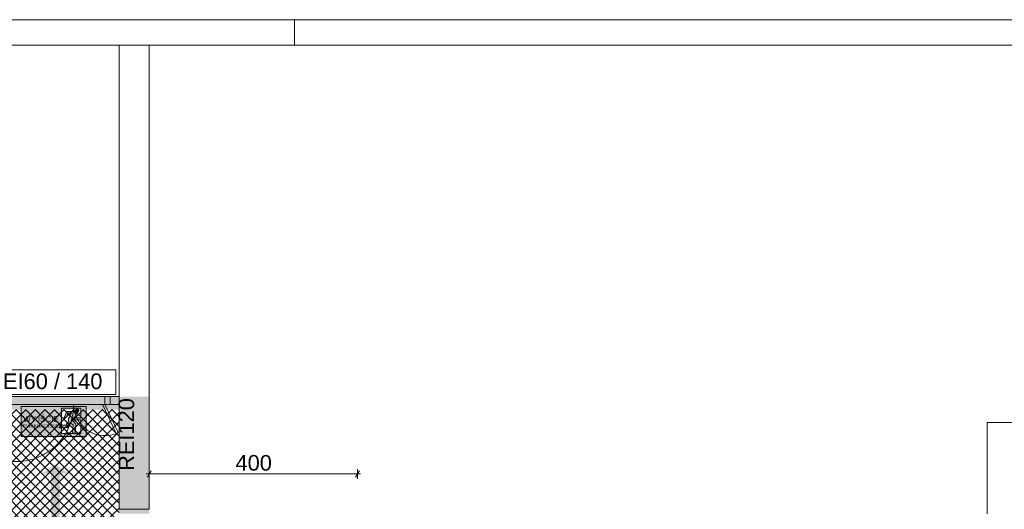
# Paper-space layout 'AP-01 STREFY POŻAROWE I EWAKUACJA - PIĘTRO -1' of a CAD drawing. Header units: millimetres. Extents: x 0 to 594, y -4 to 450.
# Tile 8 of 15: x 181 to 370, y 356 to 450. Entities that reach past the tile are written whole.
import ezdxf
from ezdxf.xclip import XClip

# ---------------------------------------------------------------- set-up
doc = ezdxf.new("R2010")
doc.units = ezdxf.units.MM
doc.header["$MEASUREMENT"] = 0
doc.header["$XCLIPFRAME"] = 0
for name, color, linetype, lineweight in [('A_Arkusz_Nr_pióra__1', 7, 'Continuous', 20), ('A_ewakuacja_Nr_pióra__4', 94, 'Continuous', 18), ('A_podkład_Nr_pióra__2', 8, 'Continuous', 13), ('A_ppoż proj_Nr_pióra__1', 7, 'Continuous', 20), ('A_ppoż proj_Nr_pióra__3', 30, 'Continuous', 13), ('A_wymiary_Nr_pióra__3', 30, 'Continuous', 13)]:
    doc.layers.add(name, color=color, linetype=linetype, lineweight=lineweight)
for name, color, linetype, lineweight, true_color in [('A_Arkusz_Nr_pióra__237', 7, 'Continuous', 5, 0x343434), ('A_ewakuacja_Nr_pióra__104', 7, 'Continuous', 5, 0x006532), ('A_ewakuacja_Nr_pióra__141', 7, 'Continuous', 5, 0xf2f7f7), ('A_ppoż proj_Nr_pióra__104', 7, 'Continuous', 5, 0x006532), ('A_ppoż proj_Nr_pióra__43', 7, 'Continuous', 5, 0x989865)]:
    doc.layers.add(name, color=color, linetype=linetype, lineweight=lineweight, true_color=true_color)
doc.layers.add('A_podrys', color=7, linetype='Continuous')
doc.styles.add('STYL_AUTOMATYCZNY_1', font='arial.ttf')
doc.styles.add('STYL_AUTOMATYCZNY_4', font='arial.ttf')

# ---------------------------------------------------------------- blocks, each defined once
blk = doc.blocks.new('Rysunek_1_1', base_point=(-1570.58, -182.96))
at = {"layer": 'A_ewakuacja_Nr_pióra__104', "linetype": 'Continuous', "lineweight": 0, "true_color": 0x004c26}
h = blk.add_hatch(color=118, dxfattribs=at)
h.paths.add_polyline_path([(194, 375.69), (181.5, 375.69), (181.5, 369.94), (194, 369.94)])
h.paths.add_polyline_path([(191.8, 373.13), (192.99, 373.13), (192.99, 370.5), (189.28, 370.5), (189.28, 371.55), (188.84, 371.55), (189.02, 372.21), (189.28, 372.21), (189.28, 375.34), (192.99, 375.34), (192.99, 373.51), (192.11, 373.51), (192.11, 374.31, 0.414214), (191.69, 374.72), (190.27, 374.72), (189.76, 373.57), (190.16, 373.57), (190.54, 374.4), (191.21, 374.4), (190.72, 373.55), (190.62, 373.38, 0.230447), (190.66, 372.88), (190.11, 372.1), (189.11, 372.1), (188.99, 371.63), (190.42, 371.63), (191.01, 372.53), (191.54, 372.08), (191.4, 370.54), (191.89, 370.54), (192.01, 372.3), (191.34, 373.1), (191.8, 373.73)], flags=0)
blk.add_hatch(color=118, dxfattribs=at).paths.add_polyline_path([(192.17, 375.19, 1), (192.39, 374.57, 1)])
at = {"layer": 'A_ppoż proj_Nr_pióra__104', "linetype": 'Continuous', "lineweight": 5, "true_color": 0x006532}
for points in [[(185.48, 362.76), (188.1, 362.76), (190.72, 362.76), (188.1, 364.57)], [(188.95, 292.11), (188.95, 362.76), (187.25, 362.76), (187.25, 292.11)]]:
    blk.add_hatch(color=128, dxfattribs=at).paths.add_polyline_path(points)
at = {"layer": 'A_ppoż proj_Nr_pióra__3', "linetype": 'Continuous', "lineweight": 0, "true_color": 0x3f2000}
for points in [[(175.82, 375.07), (200.32, 375.07), (200.32, 377.59), (175.82, 377.59)], [(206.12, 355.07), (206.12, 377.59), (200.32, 377.59), (200.32, 355.07)]]:
    blk.add_hatch(color=38, dxfattribs=at).paths.add_polyline_path(points)
at = {"layer": 'A_ppoż proj_Nr_pióra__43', "linetype": 'Continuous', "lineweight": 5, "true_color": 0x989865}
h = blk.add_hatch(dxfattribs=at)
h.set_pattern_fill('bloczki_betonowe_0001', color=55, style=0, pattern_type=2)
h.set_pattern_definition([(45, (-1570.5778, -182.9554), (-0.9192388, 0.9192388), []), (135, (-1570.5778, -182.9554), (0.9192388, 0.9192388), [])])
h.paths.add_polyline_path([(175.82, 349.67), (74.82, 349.67), (74.82, 263.87), (140.42, 263.87), (140.42, 259.87), (168.72, 259.87), (168.72, 229.57), (140.42, 229.57), (140.42, 225.07), (74.82, 225.07), (74.82, 139.47), (242.07, 139.47), (242.07, 222.77), (182.32, 222.77), (182.32, 267.37), (202.82, 267.37), (204.47, 267.37), (204.47, 287.57), (202.82, 287.57), (202.82, 349.67), (200.32, 349.67), (200.32, 375.07), (175.82, 375.07)])
at = {"layer": 'A_ewakuacja_Nr_pióra__4', "color": 94, "linetype": 'Continuous', "lineweight": 18, "flags": 128}
for points in [[(194, 369.94), (181.5, 369.94), (181.5, 375.69), (194, 375.69)], [(194, 375.69), (194, 369.94)]]:
    blk.add_lwpolyline(points, dxfattribs=at)
blk.add_lwpolyline([(192.99, 370.5), (192.99, 373.13), (191.8, 373.13), (191.8, 373.73), (191.34, 373.1), (192.01, 372.3), (191.89, 370.54), (191.4, 370.54), (191.54, 372.08), (191.01, 372.53), (190.42, 371.63), (188.99, 371.63), (189.11, 372.1), (190.11, 372.1), (190.66, 372.88, -0.230447), (190.62, 373.38), (190.72, 373.55), (191.21, 374.4), (190.54, 374.4), (190.16, 373.57), (189.76, 373.57), (190.27, 374.72), (191.69, 374.72, -0.414214), (192.11, 374.31), (192.11, 373.51), (192.99, 373.51), (192.99, 375.34), (189.28, 375.34), (189.28, 372.21), (189.02, 372.21), (188.84, 371.55), (189.28, 371.55), (189.28, 370.5)], format="xyb", close=True, dxfattribs=at)
at = {"layer": 'A_ewakuacja_Nr_pióra__4', "color": 94, "linetype": 'Continuous', "lineweight": 18}
blk.add_circle((192.28, 374.88), 0.328, dxfattribs=at)
at = {"layer": 'A_podkład_Nr_pióra__2', "color": 8, "linetype": 'Continuous', "lineweight": 13}
for p, q in [((200.32, 445.1), (200.32, 355.97)), ((206.12, 355.97), (206.12, 445.1)), ((200.32, 377.59), (175.82, 377.59)), ((197.6, 377.59), (197.6, 376.09)), ((198.6, 377.59), (198.6, 376.09)), ((200.32, 376.09), (175.82, 376.09)), ((197.24, 375.93), (197.6, 376.09)), ((197.24, 375.93), (199.77, 370.5)), ((197.6, 376.09), (200.13, 370.67)), ((367.07, 372.57), (367.07, 355.07)), ((367.07, 372.57), (443.77, 372.57)), ((200.32, 355.97), (206.12, 355.97))]:
    blk.add_line(p, q, dxfattribs=at)
for centre, radius, start, end in [((180.6, 376.09), 11, 249.3327, 0), ((197.6, 376.09), 6, 180, 295.0256)]:
    blk.add_arc(centre, radius, start, end, dxfattribs=at)
at = {"layer": 'A_ppoż proj_Nr_pióra__1', "color": 7, "linetype": 'Continuous', "lineweight": 20}
for p, q in [((199.7, 382.72), (175.46, 382.72)), ((199.7, 378), (199.7, 382.72)), ((175.46, 378), (199.7, 378))]:
    blk.add_line(p, q, dxfattribs=at)
at = {"layer": 'A_wymiary_Nr_pióra__3', "color": 30, "linetype": 'Continuous', "lineweight": 13}
for p, q in [((206.48, 363.33), (205.76, 362.08)), ((206.12, 361.77), (206.12, 363.64)), ((245.76, 362.08), (246.48, 363.33)), ((246.12, 361.77), (246.12, 363.64)), ((205.51, 362.71), (206.12, 362.71)), ((206.12, 362.71), (246.12, 362.71)), ((246.12, 362.71), (246.73, 362.71))]:
    blk.add_line(p, q, dxfattribs=at)
at = {"layer": 'A_ewakuacja_Nr_pióra__141', "color": 7, "linetype": 'Continuous', "lineweight": 5, "true_color": 0xf2f7f7, "attachment_point": 5, "style": 'STYL_AUTOMATYCZNY_1'}
for s, insert, char_height in [('\\A1;{\\pqc;\\fArial|b0|i0|c238|p0;\\W1.000000;WYJŚCIE}', (185.32, 373.26), 1.1), ('\\A1;{\\pqc;\\fArial|b0|i0|c238|p0;\\W1.000000;EWAKUACYJNE}', (185.32, 371.93), 0.6454)]:
    blk.add_mtext(s, dxfattribs=dict(at, insert=insert, char_height=char_height))
at = {"layer": 'A_ppoż proj_Nr_pióra__1', "color": 7, "linetype": 'Continuous', "lineweight": 20, "insert": (187.58, 380.5), "char_height": 3, "attachment_point": 5, "style": 'STYL_AUTOMATYCZNY_1'}
blk.add_mtext('\\A1;{\\pqc;\\fArial|b0|i0|c238|p0;\\W1.000000;EI60 / 140}', dxfattribs=at)
at = {"layer": 'A_ppoż proj_Nr_pióra__1', "color": 7, "linetype": 'Continuous', "lineweight": 20, "insert": (201.74, 370.29), "char_height": 3, "attachment_point": 5, "rotation": 90, "style": 'STYL_AUTOMATYCZNY_1'}
blk.add_mtext('\\A1;{\\pqc;\\fArial|b0|i0|c238|p0;\\W1.000000;REI120}', dxfattribs=at)
at = {"layer": 'A_wymiary_Nr_pióra__3', "color": 30, "linetype": 'Continuous', "lineweight": 13, "insert": (222.69, 363.31), "char_height": 3, "width": 6.8645, "attachment_point": 7, "style": 'STYL_AUTOMATYCZNY_4'}
blk.add_mtext('\\A1;{\\pql;\\fArial|b0|i0|c238|p0;\\W1.000000;400}', dxfattribs=at)

psp = doc.layouts.new('AP-01 STREFY POŻAROWE I EWAKUACJA - PIĘTRO -1')

# ---------------------------------------------------------------- linework, layer by layer
at = {"layer": 'A_Arkusz_Nr_pióra__1', "color": 7, "linetype": 'Continuous', "lineweight": 20}
psp.add_line((589.1, 445.1), (29.9, 445.1), dxfattribs=at)
at = {"layer": 'A_Arkusz_Nr_pióra__1', "color": 7, "linetype": 'Continuous', "lineweight": 20, "flags": 128}
psp.add_lwpolyline([(0, 450), (594, 450), (594, 0), (0, 0)], close=True, dxfattribs=at)
at = {"layer": 'A_Arkusz_Nr_pióra__237', "color": 250, "linetype": 'Continuous', "lineweight": 5, "true_color": 0x343434}
psp.add_line((234, 445.1), (234, 450), dxfattribs=at)

# ---------------------------------------------------------------- block references
at = {"layer": 'A_podrys', "color": 37, "linetype": 'Continuous', "lineweight": 5, "true_color": 0x656532}
ref = psp.add_blockref('Rysunek_1_1', (-1570.58, -182.96), dxfattribs=at)
XClip(ref).set_block_clipping_path([(29.9000121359, 78.515858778), (589.1, 445.1)])

doc.saveas('drawing.dxf')
